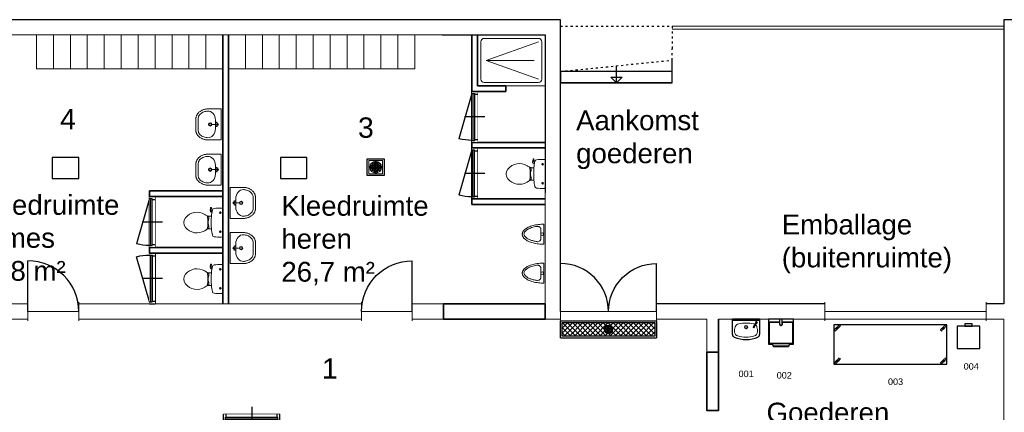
# Model space of a CAD drawing. Header units: millimetres. Extents: x 251300 to 553564, y 2563 to 144710.
# Tile 55 of 57: x 269867 to 287305, y 64532 to 71479. Entities that reach past the tile are written whole.
import ezdxf
from ezdxf.enums import TextEntityAlignment as Align

# ---------------------------------------------------------------- set-up
doc = ezdxf.new("R2010")
doc.units = ezdxf.units.MM
doc.set_wipeout_variables(frame=1)
doc.linetypes.add('ACAD_ISO03W100', pattern=[30, 12, -18])
doc.linetypes.add('HIDDEN', pattern=[9.525, 6.35, -3.175])
doc.layers.add('0 @ 50', color=7, linetype='Continuous')
for name, color, linetype, lineweight in [('APPARAAT1', 2, 'Continuous', 25), ('APPARAAT2', 1, 'Continuous', 20), ('APPARAAT4', 30, 'HIDDEN', 18), ('BWK ALGEMEEN', 1, 'Continuous', 25), ('BWK MUREN', 3, 'Continuous', 35), ('MATEN', 10, 'Continuous', 20), ('POSITIENUMMER', 141, 'Continuous', 20), ('TEKST PS', 10, 'Continuous', 9), ('X-L21_C_buitenwanden', 7, 'Continuous', 30), ('X-L22_C_binnenwand', 7, 'Continuous', 13), ('X-L24_C_trappen hellingen', 30, 'Continuous', 5), ('X-L28_C_eiland bouwlaag', 7, 'Continuous', 30), ('X-L28_C_hoofddraagconstructie', 7, 'Continuous', 30), ('X-L32_C_binnenwandopeningen', 3, 'Continuous', 5), ('X-L74_C_sanitair', 5, 'Continuous', 5), ('X-T22_C_ruimtelabel', 7, 'Continuous', 5)]:
    doc.layers.add(name, color=color, linetype=linetype, lineweight=lineweight)
doc.styles.add('PS', font='arial.ttf')
doc.styles.get("Standard").update_dxf_attribs({"font": 'arial.ttf'})

# ---------------------------------------------------------------- blocks, each defined once
blk = doc.blocks.new('POSITIENUMMER')
at = {"layer": 'POSITIENUMMER', "style": 'PS', "flags": 1}
for tag, p in [('AFMETINGEN', (-1.22, -10.86)), ('OMSCHRIJVING', (-1.22, -14.79)), ('OPMERKINGEN', (-1.22, -18.98))]:
    blk.add_attdef(tag, p, '', height=2.8, dxfattribs=at)
blk.add_wipeout([(-5.03, 0), (-5.03, 0.11), (-5.02, 0.2), (-5, 0.34), (-4.97, 0.48), (-4.93, 0.6), (-4.86, 0.76), (-4.78, 0.92), (-4.69, 1.07), (-4.6, 1.2), (-4.54, 1.27), (-4.48, 1.34), (-4.43, 1.4), (-4.35, 1.49), (-4.26, 1.57), (-4.18, 1.64), (-4.07, 1.73), (-3.91, 1.86), (-3.77, 1.95), (-3.62, 2.05), (-3.49, 2.12), (-3.31, 2.22), (-3.18, 2.29), (-3.02, 2.36), (-2.86, 2.43), (-2.72, 2.48), (-2.53, 2.55), (-2.36, 2.61), (-2.17, 2.66), (-2, 2.71), (-1.73, 2.77), (-1.53, 2.81), (-1.37, 2.84), (-1.13, 2.88), (-0.93, 2.9), (-0.73, 2.92), (-0.52, 2.93), (-0.28, 2.95), (-0.09, 2.95), (0.17, 2.95), (0.35, 2.94), (0.58, 2.93), (0.78, 2.91), (1, 2.89), (1.15, 2.87), (1.32, 2.85), (1.47, 2.82), (1.68, 2.78), (1.88, 2.74), (2.01, 2.7), (2.16, 2.67), (2.37, 2.6), (2.54, 2.55), (2.65, 2.51), (2.78, 2.46), (2.91, 2.41), (3.05, 2.34), (3.21, 2.27), (3.32, 2.22), (3.46, 2.14), (3.61, 2.06), (3.73, 1.98), (3.85, 1.9), (4, 1.79), (4.11, 1.7), (4.21, 1.62), (4.33, 1.5), (4.43, 1.4), (4.53, 1.29), (4.62, 1.17), (4.69, 1.06), (4.77, 0.94), (4.83, 0.83), (4.89, 0.7), (4.93, 0.6), (4.97, 0.47), (4.99, 0.38), (5.02, 0.23), (5.03, 0.13), (5.03, 0.07), (5.03, 0.04), (5.03, -0.07), (5.02, -0.18), (5.02, -0.17), (5.01, -0.3), (4.96, -0.48), (4.92, -0.62), (4.88, -0.73), (4.79, -0.9), (4.74, -0.99), (4.69, -1.08), (4.62, -1.17), (4.52, -1.29), (4.44, -1.39), (4.37, -1.46), (4.28, -1.55), (4.2, -1.63), (4.05, -1.75), (3.95, -1.83), (3.83, -1.91), (3.65, -2.03), (3.52, -2.11), (3.37, -2.19), (3.23, -2.26), (3.12, -2.32), (2.93, -2.4), (2.81, -2.45), (2.67, -2.5), (2.5, -2.56), (2.26, -2.63), (2.12, -2.68), (1.9, -2.73), (1.71, -2.78), (1.55, -2.81), (1.41, -2.83), (1.28, -2.85), (1.11, -2.88), (0.84, -2.91), (0.68, -2.92), (0.46, -2.94), (0.29, -2.95), (0.1, -2.95), (-0.12, -2.95), (-0.33, -2.94), (-0.56, -2.93), (-0.83, -2.91), (-1.09, -2.88), (-1.3, -2.85), (-1.58, -2.8), (-1.83, -2.75), (-2.05, -2.69), (-2.13, -2.67), (-2.15, -2.67), (-2.41, -2.59), (-2.61, -2.52), (-2.79, -2.45), (-2.94, -2.39), (-3.08, -2.33), (-3.25, -2.25), (-3.37, -2.19), (-3.5, -2.12), (-3.64, -2.04), (-3.76, -1.96), (-3.89, -1.87), (-3.97, -1.81), (-4.08, -1.73), (-4.15, -1.67), (-4.32, -1.51), (-4.48, -1.35), (-4.55, -1.26), (-4.64, -1.14), (-4.73, -1), (-4.79, -0.9), (-4.86, -0.77), (-4.91, -0.65), (-4.94, -0.55), (-4.97, -0.44), (-5.01, -0.28), (-5.02, -0.19), (-5.03, -0.07)]).dxf.layer = 'POSITIENUMMER'
at = {"layer": 'POSITIENUMMER'}
blk.add_attdef('POS', text='', height=2.3, dxfattribs=at).set_placement((0, 0), align=Align.MIDDLE)
at = {"layer": 'POSITIENUMMER', "style": 'PS', "flags": 1}
blk.add_attdef('MERK-TYPE', (-1.22, -6.81), '', height=2.8, dxfattribs=at)
blk = doc.blocks.new('DVDVB_32_-S-_Raam')
at = {"linetype": 'Continuous', "lineweight": 13}
blk.add_wipeout([(0, 0.5), (1, 0.5), (1, -0.5), (0, -0.5)], dxfattribs=at)
at = {"color": 1, "linetype": 'ByBlock', "lineweight": -2}
for p, q in [((0, -0.5), (0, 0.5)), ((1, -0.5), (1, 0.5)), ((0, 0), (1, 0))]:
    blk.add_line(p, q, dxfattribs=at)
blk = doc.blocks.new('DVDVB_32_-S-_DubbelDeur')
at = {"linetype": 'Continuous', "lineweight": 13}
blk.add_wipeout([(0, -0.5), (1, -0.5), (1, 0.5), (0, 0.5)], dxfattribs=at)
at = {"color": 0, "linetype": 'ByBlock', "lineweight": -2}
for p, q in [((0, -0.5), (0, 0.5)), ((1, -0.5), (1, 0.5)), ((0, 0), (1, 0))]:
    blk.add_line(p, q, dxfattribs=at)
blk = doc.blocks.new('DVDVB_32_-S-_Deur')
at = {"linetype": 'Continuous', "lineweight": 13}
blk.add_wipeout([(0, -0.5), (1, -0.5), (1, 0.5), (0, 0.5)], dxfattribs=at)
at = {"color": 0, "linetype": 'ByBlock', "lineweight": -2}
for p, q in [((0, -0.5), (0, 0.5)), ((1, -0.5), (1, 0.5)), ((0, 0), (1, 0))]:
    blk.add_line(p, q, dxfattribs=at)
blk = doc.blocks.new('*U21')
at = {"layer": 'BWK ALGEMEEN'}
for p, q in [((0, 0), (1000, 0)), ((0, -100), (1000, -100)), ((965, -100), (63, -329))]:
    blk.add_line(p, q, dxfattribs=at)
blk.add_arc((978, -100), 943, 180, 194.0574, dxfattribs=at)
blk.add_wipeout([(0, -100), (0, 0), (1000, 0), (1000, -100)]).dxf.layer = 'BWK ALGEMEEN'
for p, q in [((0, -100), (0, 0)), ((50, -50), (50, 0)), ((500, 131), (500, -231)), ((950, -50), (950, 0)), ((1000, -100), (1000, 0)), ((35, -50), (965, -50)), ((35, -100), (35, -50)), ((35, -80), (965, -80)), ((965, -100), (965, -50))]:
    blk.add_line(p, q, dxfattribs=at)
blk = doc.blocks.new('*U37')
at = {"layer": 'APPARAAT1'}
blk.add_lwpolyline([(0, -700), (2000, -700), (2000, 0), (0, 0)], close=True, dxfattribs=at)
at = {"layer": 'APPARAAT4'}
for p, q in [((5, -91), (115, -24)), ((1885, -91), (1995, -24)), ((5, -676), (115, -609)), ((1885, -676), (1995, -609))]:
    blk.add_line(p, q, dxfattribs=at)
for points in [[(26, -112), (115, -24), (94, -3), (5, -91)], [(1906, -112), (1995, -24), (1974, -3), (1885, -91)], [(26, -697), (115, -609), (94, -588), (5, -676)], [(1906, -697), (1995, -609), (1974, -588), (1885, -676)]]:
    blk.add_lwpolyline(points, close=True, dxfattribs=at)
blk = doc.blocks.new('handenwasbak')
at = {"layer": 'APPARAAT1'}
for p, q in [((-240, -270), (-240, 0)), ((240, 0), (240, -270))]:
    blk.add_line(p, q, dxfattribs=at)
blk.add_lwpolyline([(240, 0), (-240, 0), (-240, 0), (240, 0)], close=True, dxfattribs=at)
for centre, radius, start, end in [((-190, -270), 50, 180, 246.0264), ((0, 158), 518, 246.0264, 293.9736), ((190, -270), 50, 293.9736, 0)]:
    blk.add_arc(centre, radius, start, end, dxfattribs=at)
at = {"layer": 'APPARAAT2'}
for p, q in [((127, -138), (176, -54)), ((190, -62), (141, -147))]:
    blk.add_line(p, q, dxfattribs=at)
blk.add_lwpolyline([(240, -20), (-240, -20), (-240, -20), (240, -20)], close=True, dxfattribs=at)
for radius in [30, 20]:
    blk.add_circle((0, -138), radius, dxfattribs=at)
for centre, radius, start, end in [((47, -211), 251, 162.2861, 183.3147), ((-115, -159), 80, 101.0046, 162.2861), ((0, -752), 685, 78.9954, 101.0046), ((134, -142), 8.28, 150, 330), ((115, -159), 80, 60.1773, 78.9954), ((183, -58), 17.7, 267.8981, 212.1019), ((115, -159), 80, 17.7139, 48.238), ((183, -58), 8.28, 330, 150), ((-47, -211), 251, 356.6853, 17.7139), ((-123, -220), 80, 183.3147, 251.9422), ((0, 158), 478, 251.9422, 288.0578), ((123, -220), 80, 288.0578, 356.6853)]:
    blk.add_arc(centre, radius, start, end, dxfattribs=at)
blk = doc.blocks.new('tourped')
at = {"layer": 'APPARAAT1'}
for p, q in [((440, 0), (0, 0)), ((0, 0), (0, -440)), ((200, -90), (200, 0)), ((240, -90), (240, 0)), ((440, -440), (440, 0)), ((10, -60), (10, -420)), ((200, -50), (20, -50)), ((420, -50), (240, -50)), ((430, -420), (430, -60)), ((0, -440), (65, -440)), ((20, -430), (420, -430)), ((60, -430), (87, -480)), ((82, -470), (358, -470)), ((87, -480), (353, -480)), ((380, -430), (353, -480)), ((375, -440), (440, -440))]:
    blk.add_line(p, q, dxfattribs=at)
for centre, radius, start, end in [((20, -60), 10, 90, 180), ((220, -90), 20, 180, 0), ((420, -60), 10, 0, 90), ((20, -420), 10, 180, 270), ((420, -420), 10, 270, 0)]:
    blk.add_arc(centre, radius, start, end, dxfattribs=at)
at = {"layer": 'APPARAAT2'}
for p, q in [((15, -60), (15, -420)), ((195, -55), (20, -55)), ((195, -90), (195, -55)), ((420, -55), (245, -55)), ((245, -90), (245, -55)), ((425, -420), (425, -60)), ((20, -425), (420, -425))]:
    blk.add_line(p, q, dxfattribs=at)
for centre, radius, start, end in [((20, -60), 5, 90, 180), ((220, -90), 25, 180, 0), ((420, -60), 5, 0, 90), ((20, -420), 5, 180, 270), ((420, -420), 5, 270, 0)]:
    blk.add_arc(centre, radius, start, end, dxfattribs=at)
blk = doc.blocks.new('*U151')
at = {"layer": 'BWK ALGEMEEN'}
for p, q in [((85, 0), (887, 229)), ((950, 0), (50, 0)), ((950, -100), (50, -100))]:
    blk.add_line(p, q, dxfattribs=at)
blk.add_arc((-28, 0), 943, 0, 14.0574, dxfattribs=at)
blk.add_wipeout([(950, 0), (950, -100), (50, -100), (50, 0)]).dxf.layer = 'BWK ALGEMEEN'
for p, q in [((50, 0), (50, -100)), ((85, 0), (85, -50)), ((500, -231), (500, 131)), ((915, 0), (915, -50)), ((950, 0), (950, -100)), ((915, -20), (85, -20)), ((915, -50), (85, -50)), ((100, -50), (100, -100)), ((900, -50), (900, -100))]:
    blk.add_line(p, q, dxfattribs=at)
blk = doc.blocks.new('DVDVB_74_-S-_Toilet')
at = {"color": 0, "linetype": 'ByBlock', "lineweight": -2}
for p, q in [((248, 0), (-248, 0)), ((-143, -45), (-184, -45)), ((-163, -66), (-163, -24)), ((193, -45), (152, -45)), ((173, -65), (173, -25)), ((-111, -200), (-111, -230)), ((-101, -271), (-101, -250)), ((-101, -250), (-57, -250)), ((-67, -250), (-67, -268)), ((-57, -250), (-57, -267)), ((-57, -255), (-35, -255)), ((-35, -255), (-35, -260)), ((-35, -260), (35, -260)), ((35, -255), (35, -260)), ((57, -255), (35, -255)), ((57, -250), (57, -266)), ((101, -250), (57, -250)), ((67, -250), (67, -267)), ((101, -270), (101, -250)), ((111, -230), (111, -200)), ((178, -192), (183, -206)), ((181, -202), (210, -196)), ((211, -197), (208, -187)), ((262, -216), (210, -224)), ((222, -205), (259, -200)), ((264, -204), (266, -210))]:
    blk.add_line(p, q, dxfattribs=at)
for centre in [(-163, -46), (173, -46)]:
    blk.add_circle(centre, 12, dxfattribs=at)
for centre, radius, start, end in [((-214, -28), 43.4, 141.7698, 181.0192), ((892, -28), 1150, 180, 186.3309), ((-217, -151), 34, 186.3309, 259.2904), ((217, -152), 33.5, 280.7271, 353.6509), ((214, -28), 43.4, 358.9808, 38.2302), ((-893, -28), 1150, 353.6509, 0), ((0, 994), 1200, 259.2904, 264.6981), ((80, -457), 263, 148.9077, 230.8792), ((241, -554), 450, 146.1571, 148.9077), ((-240, -231), 129, 326.1571, 0), ((-101, -292), 20, 96.9358, 142.58), ((0, 992), 1197, 264.6981, 275.3019), ((9, -1192), 926, 84.3005, 96.9358), ((-81, -457), 263, 309.1208, 31.0923), ((99, -290), 20, 37.7817, 84.3005), ((0, 994), 1200, 275.3019, 280.7271), ((240, -231), 129, 180, 213.8429), ((-241, -554), 450, 31.0923, 33.8429), ((207, -200), 25, 195.9272, 278.4779), ((220, -196), 10, 191.8886, 277.2238), ((260, -206), 5, 15.7398, 97.2238), ((261, -212), 5, 278.4779, 15.7398), ((0, -556), 135, 230.8792, 309.1208)]:
    blk.add_arc(centre, radius, start, end, dxfattribs=at)
blk = doc.blocks.new('DVDVB_74_-S-_Urinoir')
at = {"color": 0, "linetype": 'ByBlock', "lineweight": -2}
blk.add_circle((0, -25), 25, dxfattribs=at)
blk.add_open_spline([(177, 0), (0, 0), (-178, 0)], degree=2, dxfattribs=at)
for points, weights, knots in [([(-178, 0), (-178, -380), (0, -380), (177, -380), (177, 0)], [1, 0.707106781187, 1, 0.707106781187, 1], [0, 0, 0, 0.25, 0.25, 0.5, 0.5, 0.5]), ([(-1, -50), (-41, -50), (-81, -50), (-140, -50), (-140, -110), (-141, -111), (-141, -113), (-140, -113), (-140, -113), (-106, -344), (-4, -350)], [1, 1, 1, 0.707106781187, 1, 1, 1, 1, 1, 0.817166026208, 0.992380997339], [0, 0, 0, 0.2, 0.2, 0.4, 0.4, 0.6, 0.6, 0.8, 0.8, 0.9958328, 0.9958328, 0.9958328]), ([(-7, -50), (32, -50), (71, -50), (72, -50), (72, -50), (132, -50), (132, -110), (132, -110), (131, -110), (131, -111), (131, -113), (132, -113), (132, -113), (99, -344), (-4, -350)], [1, 1, 1, 1, 1, 0.707106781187, 1, 1, 1, 1, 1, 1, 1, 0.817166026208, 0.992380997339], [0, 0, 0, 0.1428571, 0.1428571, 0.2857143, 0.2857143, 0.4285714, 0.4285714, 0.5714286, 0.5714286, 0.7142857, 0.7142857, 0.8571429, 0.8571429, 0.9970234, 0.9970234, 0.9970234])]:
    blk.add_rational_spline(points, weights, degree=2, knots=knots, dxfattribs=at)
blk = doc.blocks.new('DVDVB_74_-S-_Wasbak')
at = {"color": 0, "linetype": 'ByBlock', "lineweight": -2}
for p, q in [((-79, -100), (79, -100)), ((0, -65), (-45, -82)), ((-37, -64), (-29, -89)), ((0, -65), (0, -153)), ((0, -65), (45, -82)), ((37, -64), (29, -89))]:
    blk.add_line(p, q, dxfattribs=at)
for centre, radius in [((0, -196), 30), ((0, -66), 17.5), ((0, -196), 20)]:
    blk.add_circle(centre, radius, dxfattribs=at)
blk.add_ellipse((-96, -211), major_axis=(136, 40), ratio=0.751905, start_param=1.224555, end_param=2.997882, dxfattribs=at)
at = {"color": 0, "linetype": 'ByBlock', "lineweight": -2, "extrusion": (0, 0, -1)}
blk.add_ellipse((96, -211), major_axis=(-136, 40), ratio=0.751905, start_param=1.224555, end_param=2.997882, dxfattribs=at)
at = {"color": 0, "linetype": 'ByBlock', "lineweight": -2}
for points in [[(-275, 0), (-275, -118), (-275, -235)], [(275, 0), (0, 0), (-275, 0)], [(275, -236), (275, -118), (275, 0)], [(-92, -451), (0, -450), (91, -450)]]:
    blk.add_open_spline(points, degree=2, dxfattribs=at)
for points in [[(-275, -235), (-270, -456), (-92, -451)], [(91, -450), (270, -456), (275, -236)]]:
    blk.add_rational_spline(points, [1, 0.707108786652, 1], degree=2, dxfattribs=at)
blk.add_rational_spline([(235, -235), (231, -415), (92, -411), (92, -410), (91, -410), (0, -410), (-91, -410), (-92, -410), (-93, -411), (-231, -415), (-235, -235)], [1, 0.707108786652, 1, 1, 1, 1, 1, 1, 1, 0.707108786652, 1], degree=2, knots=[0, 0, 0, 0.2, 0.2, 0.4, 0.4, 0.6, 0.6, 0.8, 0.8, 1, 1, 1], dxfattribs=at)
blk = doc.blocks.new('DVDVB_28_-S-_KolomRechthoek')
at = {"color": 0, "linetype": 'ByBlock', "lineweight": -2}
blk.add_lwpolyline([(0, 0), (1, 0), (1, 1), (0, 1)], close=True, dxfattribs=at)
blk = doc.blocks.new('*U187')
at = {"layer": 'BWK ALGEMEEN'}
for p, q in [((915, 0), (113, 229)), ((50, 0), (950, 0)), ((50, -100), (950, -100))]:
    blk.add_line(p, q, dxfattribs=at)
blk.add_arc((1028, 0), 943, 165.9426, 180, dxfattribs=at)
blk.add_wipeout([(50, 0), (50, -100), (950, -100), (950, 0)]).dxf.layer = 'BWK ALGEMEEN'
for p, q in [((50, 0), (50, -100)), ((85, 0), (85, -50)), ((500, -231), (500, 131)), ((915, 0), (915, -50)), ((950, 0), (950, -100)), ((85, -20), (915, -20)), ((85, -50), (915, -50)), ((100, -50), (100, -100)), ((900, -50), (900, -100))]:
    blk.add_line(p, q, dxfattribs=at)
blk = doc.blocks.new('*U214')
at = {"layer": 'BWK ALGEMEEN', "lineweight": 9}
h = blk.add_hatch(dxfattribs=at)
h.set_pattern_fill('NET', color=256, scale=20, angle=45, style=0)
h.set_pattern_definition([(45, (-11346.43, -8465.86), (-44.90128, 44.90128), []), (135, (-11346.43, -8465.86), (-44.90128, -44.90128), [])])
edge = h.paths.add_edge_path(flags=16)
edge.add_arc((0, -150), 76.024, 0, 360)
h.paths.add_polyline_path([(-819.995, -30), (819.995, -30), (819.995, -270), (-819.995, -270)])
at = {"layer": 'BWK ALGEMEEN'}
for p, q in [((-849.995, -300), (-849.995, 0)), ((-849.995, 0), (849.995, 0)), ((849.995, 0), (849.995, -300)), ((-819.995, -270), (-819.995, -30)), ((-819.995, -30), (819.995, -30)), ((819.995, -30), (819.995, -270)), ((-849.995, -300), (849.995, -300)), ((819.995, -270), (-819.995, -270))]:
    blk.add_line(p, q, dxfattribs=at)
at = {"layer": 'BWK ALGEMEEN', "lineweight": 9}
for centre, radius in [((0, -150), 76.024), ((-54, -123), 9), ((-54, -150), 9), ((-54, -177), 9), ((-27, -96), 9), ((-27, -123), 9), ((-27, -150), 9), ((-27, -177), 9), ((0, -96), 9), ((0, -123), 9), ((0, -150), 9), ((0, -177), 9), ((27, -96), 9), ((27, -123), 9), ((27, -150), 9), ((27, -177), 9), ((54, -123), 9), ((54, -150), 9), ((54, -177), 9), ((-27, -204), 9), ((0, -204), 9), ((27, -204), 9)]:
    blk.add_circle(centre, radius, dxfattribs=at)
blk = doc.blocks.new('schrobput 300x300')
at = {"layer": 'BWK ALGEMEEN'}
for p, q in [((-150, 150), (150, 150)), ((-150, -150), (-150, 150)), ((150, 150), (150, -150)), ((150, -150), (-150, -150))]:
    blk.add_line(p, q, dxfattribs=at)
at = {"layer": 'BWK ALGEMEEN', "lineweight": 15}
for p, q in [((-120, 120), (120, 120)), ((-120, -120), (-120, 120)), ((120, 120), (120, -120)), ((120, -120), (-120, -120))]:
    blk.add_line(p, q, dxfattribs=at)
at = {"layer": 'BWK ALGEMEEN', "lineweight": 9}
for centre, radius in [((0, 0), 104), ((-81, 27), 9), ((-81, 0), 9), ((-54, 54), 9), ((-54, 27), 9), ((-54, 0), 9), ((-27, 81), 9), ((-27, 54), 9), ((-27, 27), 9), ((-27, 0), 9), ((0, 81), 9), ((0, 54), 9), ((0, 27), 9), ((0, 0), 9), ((27, 81), 9), ((27, 54), 9), ((27, 27), 9), ((27, 0), 9), ((54, 54), 9), ((54, 27), 9), ((54, 0), 9), ((81, 27), 9), ((81, 0), 9), ((-81, -27), 9), ((-54, -27), 9), ((-54, -54), 9), ((-27, -27), 9), ((-27, -54), 9), ((-27, -81), 9), ((0, -27), 9), ((0, -54), 9), ((0, -81), 9), ((27, -27), 9), ((27, -54), 9), ((27, -81), 9), ((54, -27), 9), ((54, -54), 9), ((81, -27), 9)]:
    blk.add_circle(centre, radius, dxfattribs=at)

msp = doc.modelspace()

# ---------------------------------------------------------------- linework, layer by layer
for p, q in [((280434.9, 70362.8), (280434.9, 70662.8)), ((281424.9, 70562.8), (279444.9, 70562.8)), ((281424.9, 70362.8), (279444.9, 70362.8))]:
    msp.add_line(p, q)
at = {"linetype": 'ACAD_ISO03W100', "ltscale": 3}
for points in [[(279444.9, 70562.8), (279444.9, 71362.8), (281424.9, 71362.8), (281424.9, 70962.8)], [(279444.9, 70562.8), (281424.9, 70762.8), (281424.9, 70962.8)]]:
    msp.add_lwpolyline(points, dxfattribs=at)
msp.add_lwpolyline([(279444.9, 70562.8), (279444.9, 70362.8), (281424.9, 70362.8), (281424.9, 70762.8)])
msp.add_lwpolyline([(280534.9, 70462.8), (280434.9, 70362.8), (280334.9, 70462.8)], close=True)
at = {"layer": 'APPARAAT1'}
msp.add_lwpolyline([(286471.1, 65658.1), (286871.1, 65658.1), (286871.1, 66058.1), (286471.1, 66058.1)], close=True, dxfattribs=at)
at = {"layer": 'APPARAAT2'}
for p, q in [((279054.9, 71088.8), (278129, 70758.8)), ((279054.9, 70428.8), (278129, 70758.8)), ((278129, 70758.8), (278980.2, 70758.8)), ((277974.9, 70308.8), (279174.9, 70308.8))]:
    msp.add_line(p, q, dxfattribs=at)
for points in [[(270464.9, 71208.8), (270464.9, 70608.8), (270164.9, 70608.8), (270164.9, 71208.8)], [(270764.9, 71208.8), (270764.9, 70608.8), (270464.9, 70608.8), (270464.9, 71208.8)], [(271064.9, 71208.8), (271064.9, 70608.8), (270764.9, 70608.8), (270764.9, 71208.8)], [(271364.9, 71208.8), (271364.9, 70608.8), (271064.9, 70608.8), (271064.9, 71208.8)], [(271664.9, 71208.8), (271664.9, 70608.8), (271364.9, 70608.8), (271364.9, 71208.8)], [(271964.9, 71208.8), (271964.9, 70608.8), (271664.9, 70608.8), (271664.9, 71208.8)], [(272264.9, 71208.8), (272264.9, 70608.8), (271964.9, 70608.8), (271964.9, 71208.8)], [(272564.9, 71208.8), (272564.9, 70608.8), (272264.9, 70608.8), (272264.9, 71208.8)], [(272864.9, 71208.8), (272864.9, 70608.8), (272564.9, 70608.8), (272564.9, 71208.8)], [(273164.9, 71208.8), (273164.9, 70608.8), (272864.9, 70608.8), (272864.9, 71208.8)], [(273464.9, 71208.8), (273464.9, 70608.8), (273164.9, 70608.8), (273164.9, 71208.8)], [(273864.9, 71208.8), (273864.9, 70608.8), (273564.9, 70608.8), (273564.9, 71208.8)], [(274164.9, 71208.8), (274164.9, 70608.8), (273864.9, 70608.8), (273864.9, 71208.8)], [(274464.9, 71208.8), (274464.9, 70608.8), (274164.9, 70608.8), (274164.9, 71208.8)], [(274764.9, 71208.8), (274764.9, 70608.8), (274464.9, 70608.8), (274464.9, 71208.8)], [(275064.9, 71208.8), (275064.9, 70608.8), (274764.9, 70608.8), (274764.9, 71208.8)], [(275364.9, 71208.8), (275364.9, 70608.8), (275064.9, 70608.8), (275064.9, 71208.8)], [(275664.9, 71208.8), (275664.9, 70608.8), (275364.9, 70608.8), (275364.9, 71208.8)], [(275964.9, 71208.8), (275964.9, 70608.8), (275664.9, 70608.8), (275664.9, 71208.8)], [(276264.9, 71208.8), (276264.9, 70608.8), (275964.9, 70608.8), (275964.9, 71208.8)], [(276564.9, 71208.8), (276564.9, 70608.8), (276264.9, 70608.8), (276264.9, 71208.8)], [(276864.9, 71208.8), (276864.9, 70608.8), (276564.9, 70608.8), (276564.9, 71208.8)], [(279174.9, 70308.8), (277974.9, 70308.8), (277974.9, 71208.8), (279174.9, 71208.8)]]:
    msp.add_lwpolyline(points, close=True, dxfattribs=at)
msp.add_lwpolyline([(279054.9, 70368.8), (278094.9, 70368.8, -0.4142136), (278034.9, 70428.8), (278034.9, 71088.8, -0.4142136), (278094.9, 71148.8), (279054.9, 71148.8, -0.4142136), (279114.9, 71088.8), (279114.9, 70428.8, -0.4142136)], format="xyb", close=True, dxfattribs=at)
at = {"layer": 'BWK MUREN'}
for p, q in [((273464.9, 66448.8), (273464.9, 71208.8)), ((273564.9, 71208.8), (273564.9, 66448.8)), ((277874.9, 71208.8), (277874.9, 70208.8)), ((277974.9, 70308.8), (277974.9, 71208.8)), ((278474.9, 70308.8), (277974.9, 70308.8)), ((278474.9, 70208.8), (278474.9, 70308.8)), ((277874.9, 70208.8), (278474.9, 70208.8)), ((277874.9, 69308.8), (279174.9, 69308.8)), ((272164.9, 68448.8), (273464.9, 68448.8)), ((277874.9, 68208.8), (279174.9, 68208.8)), ((272164.9, 67448.8), (273464.9, 67448.8)), ((282244.9, 64565.5), (282244.9, 66178.8)), ((282144.9, 64565.5), (282244.9, 64565.5))]:
    msp.add_line(p, q, dxfattribs=at)
for points in [[(279174.9, 66178.8), (279174.9, 66448.8), (277374.9, 66448.8), (277374.9, 66178.8)], [(282244.9, 65595.8), (282034.7, 65595.8), (282034.7, 64565.5), (282244.9, 64565.5)]]:
    msp.add_lwpolyline(points, close=True, dxfattribs=at)
at = {"layer": 'X-L21_C_buitenwanden'}
for p, q in [((279444.9, 71478.8), (262184.9, 71478.8)), ((279444.9, 66448.8), (279444.9, 71478.8)), ((297874.9, 71478.8), (287294.9, 71478.8)), ((287294.9, 71478.8), (287294.9, 66448.8))]:
    msp.add_line(p, q, dxfattribs=at)
at = {"layer": 'X-L22_C_binnenwand'}
for p, q in [((277349.9, 71208.8), (265654.9, 71208.8)), ((279174.9, 66448.8), (279174.9, 68418.8)), ((267464.9, 66448.8), (277374.9, 66448.8)), ((274949.9, 66178.8), (267464.9, 66178.8)), ((277374.9, 66178.8), (274949.9, 66178.8)), ((282034.9, 66178.8), (279174.9, 66178.8)), ((287294.9, 58278.8), (287294.9, 66178.8)), ((287294.9, 61398.8), (287294.9, 66178.8))]:
    msp.add_line(p, q, dxfattribs=at)
msp.add_lwpolyline([(282034.9, 66178.8), (282034.9, 65595.8), (282244.9, 65595.8), (282244.9, 66178.8)], dxfattribs=at)
at = {"layer": 'X-L24_C_trappen hellingen'}
for p, q in [((281424.9, 71362.8), (287294.9, 71362.8)), ((281424.9, 71312.8), (287294.9, 71312.8))]:
    msp.add_line(p, q, dxfattribs=at)
at = {"layer": 'X-L28_C_eiland bouwlaag'}
for p, q in [((277349.9, 71208.8), (279174.9, 71208.8)), ((279174.9, 71208.8), (279174.9, 68418.8))]:
    msp.add_line(p, q, dxfattribs=at)

# ---------------------------------------------------------------- block references
at = {"layer": '0 @ 50', "xscale": 50, "yscale": 50, "zscale": 50}
for p, values in [((286718.9, 65344.5), {'POS': '004'}), ((282732.5, 65212.3), {'POS': '001'}), ((283407.8, 65186.6), {'POS': '002'}), ((285378.8, 65073.5), {'POS': '003'})]:
    msp.add_blockref('POSITIENUMMER', p, dxfattribs=at).add_auto_attribs(values)
at = {"layer": 'APPARAAT2'}
msp.add_blockref('handenwasbak', (282731.4, 66178.8), dxfattribs=at)
at = {"layer": 'BWK ALGEMEEN', "xscale": -1, "rotation": 90}
msp.add_blockref('*U151', (277874.9, 69258.8), dxfattribs=at)
at = {"layer": 'BWK ALGEMEEN'}
msp.add_blockref('*U21', (273476.9, 64498.8), dxfattribs=at)
at = {"layer": 'MATEN'}
msp.add_blockref('schrobput 300x300', (276172.3, 68869.2), dxfattribs=at)
at = {"layer": 'X-L22_C_binnenwand'}
msp.add_blockref('tourped', (283129, 66178.8), dxfattribs=at)
at = {"layer": 'X-L28_C_hoofddraagconstructie', "xscale": 470, "yscale": 370}
for p in [(270444.9, 68668.8), (274484.9, 68668.8)]:
    msp.add_blockref('DVDVB_28_-S-_KolomRechthoek', p, dxfattribs=at)
at = {"layer": 'X-L32_C_binnenwandopeningen', "xscale": 2859.99, "yscale": 330}
msp.add_blockref('DVDVB_32_-S-_Raam', (284124.9, 66313.8), dxfattribs=at)
at = {"layer": 'X-L74_C_sanitair'}
for name, p, xscale, yscale, rotation in [('DVDVB_74_-S-_Wasbak', (273436.8, 69625.8), -0.9999983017, 0.9999983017, 270), ('DVDVB_74_-S-_Wasbak', (273436.8, 68825.8), -0.9999983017, 0.9999983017, 270), ('DVDVB_74_-S-_Toilet', (279174.9, 68749.6), -0.9999703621, 0.9999703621, 270), ('DVDVB_74_-S-_Wasbak', (273593, 68237.5), 0.9999983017, 0.9999983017, 90), ('DVDVB_74_-S-_Toilet', (273464.9, 67889.6), -0.9999703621, 0.9999703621, 270), ('DVDVB_74_-S-_Urinoir', (279148.3, 67682.7), 0.9999983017, 0.9999983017, 270), ('DVDVB_74_-S-_Wasbak', (273593, 67437.5), 0.9999983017, 0.9999983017, 90), ('DVDVB_74_-S-_Toilet', (273464.9, 66889.6), -0.9999703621, 0.9999703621, 270), ('DVDVB_74_-S-_Urinoir', (279148.3, 66995.3), 0.9999983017, 0.9999983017, 270)]:
    msp.add_blockref(name, p, dxfattribs=dict(at, xscale=xscale, yscale=yscale, rotation=rotation))

# ---------------------------------------------------------------- texts
at = {"layer": 'TEKST PS', "char_height": 350, "attachment_point": 1, "style": 'PS'}
for s, insert, width in [('Aankomst \\Pgoederen', (279722.1, 69873.3), 3500.981), ('Kleedruimte dames\\P25,8 m²', (269024.7, 68376.6), 3500.981), ('Kleedruimte heren\\P26,7 m²', (274501.2, 68360.5), 3500.981), ('Emballage (buitenruimte)', (283363.3, 68029.8), 3500.981), ('Goederen ontvangst \\P24 m²', (283094, 64702.1), 2416.453)]:
    msp.add_mtext(s, dxfattribs=dict(at, insert=insert, width=width))
at = {"layer": 'X-T22_C_ruimtelabel'}
for s, p in [('4', (270722.4, 69718.9)), ('3', (275998.3, 69569.7)), ('1', (275361.1, 65307.6))]:
    msp.add_text(s, height=360, dxfattribs=at).set_placement(p, align=Align.MIDDLE_CENTER)

# ---------------------------------------------------------------- next in the draw order: linework, layer by layer
at = {"layer": 'BWK MUREN'}
for p, q in [((277874.9, 69308.8), (277874.9, 69208.8)), ((277874.9, 69208.8), (279174.9, 69208.8)), ((277874.9, 68308.8), (279174.9, 68308.8)), ((277874.9, 68308.8), (277874.9, 68208.8))]:
    msp.add_line(p, q, dxfattribs=at)
at = {"layer": 'X-L21_C_buitenwanden'}
msp.add_line((287294.9, 66448.8), (279444.9, 66448.8), dxfattribs=at)
at = {"layer": 'X-L22_C_binnenwand'}
msp.add_line((287294.9, 66178.8), (282244.9, 66178.8), dxfattribs=at)

# ---------------------------------------------------------------- next in the draw order: block references
at = {"layer": 'BWK ALGEMEEN', "xscale": -1, "rotation": 90}
msp.add_blockref('*U187', (272164.9, 67398.8), dxfattribs=at)
at = {"layer": 'X-L32_C_binnenwandopeningen', "xscale": 899.99, "yscale": 330, "rotation": 180}
for p in [(270914.4, 66313.8), (276819.9, 66313.8)]:
    msp.add_blockref('DVDVB_32_-S-_Deur', p, dxfattribs=at)

# ---------------------------------------------------------------- next in the draw order: linework, layer by layer
at = {"color": 0, "linetype": 'ByBlock', "lineweight": -2}
for p, q in [((270014.4, 66313.8), (270014.4, 67213.8)), ((276819.9, 66313.8), (276819.9, 67213.8))]:
    msp.add_line(p, q, dxfattribs=at)
msp.add_ellipse((270014.4, 66313.8), major_axis=(-636.4, 636.4), ratio=1, start_param=3.9269908, end_param=5.4977871, dxfattribs=at)
at = {"color": 0, "linetype": 'ByBlock', "lineweight": -2, "extrusion": (0, 0, -1)}
msp.add_ellipse((276819.9, 66313.8), major_axis=(636.4, 636.4), ratio=1, start_param=3.9269908, end_param=5.4977871, dxfattribs=at)
at = {"layer": 'BWK MUREN'}
for p, q in [((272164.9, 67448.8), (272164.9, 67348.8)), ((272164.9, 67348.8), (273464.9, 67348.8))]:
    msp.add_line(p, q, dxfattribs=at)
at = {"layer": 'X-L22_C_binnenwand'}
msp.add_lwpolyline([(267464.9, 69108.8), (267464.9, 66448.8), (270014.4, 66448.8), (270014.4, 66178.8), (267464.9, 66178.8), (267464.9, 65858.8), (267354.9, 65858.8), (267354.9, 66448.8), (267364.9, 66448.8), (267364.9, 69108.8)], dxfattribs=at)

# ---------------------------------------------------------------- next in the draw order: block references
at = {"layer": 'BWK ALGEMEEN', "xscale": -1, "rotation": 90}
msp.add_blockref('*U151', (277875.9, 70258.8), dxfattribs=at)
at = {"layer": 'X-L32_C_binnenwandopeningen', "yscale": 330}
for name, p, xscale in [('DVDVB_32_-S-_DubbelDeur', (279444.9, 66313.8), 1699.99), ('DVDVB_32_-S-_Raam', (284124.9, 66313.8), 2859.99)]:
    msp.add_blockref(name, p, dxfattribs=dict(at, xscale=xscale))

# ---------------------------------------------------------------- next in the draw order: linework, layer by layer
at = {"color": 0, "linetype": 'ByBlock', "lineweight": -2}
for p, q in [((279444.9, 66313.8), (279444.9, 67163.8)), ((281144.9, 66313.8), (281144.9, 67163.8))]:
    msp.add_line(p, q, dxfattribs=at)
msp.add_ellipse((279444.9, 66313.8), major_axis=(601, 601), ratio=1, start_param=5.4977871, end_param=7.0685835, dxfattribs=at)
at = {"color": 0, "linetype": 'ByBlock', "lineweight": -2, "extrusion": (0, 0, -1)}
msp.add_ellipse((281144.9, 66313.8), major_axis=(-601, 601), ratio=1, start_param=5.4977871, end_param=7.0685835, dxfattribs=at)
at = {"layer": 'APPARAAT1'}
msp.add_lwpolyline([(286606.1, 66058.1), (286736.1, 66058.1), (286736.1, 66100.3), (286606.1, 66100.3)], close=True, dxfattribs=at)
at = {"layer": 'X-L22_C_binnenwand'}
msp.add_line((287294.9, 66178.8), (282244.9, 66178.8), dxfattribs=at)

# ---------------------------------------------------------------- next in the draw order: block references
msp.add_blockref('*U37', (284287.1, 66082.1))
at = {"layer": 'APPARAAT2'}
msp.add_blockref('*U214', (280294.9, 66148.8), dxfattribs=at)
at = {"layer": 'BWK ALGEMEEN', "xscale": -1, "rotation": 90}
msp.add_blockref('*U151', (272164.9, 68398.8), dxfattribs=at)

# ---------------------------------------------------------------- next in the draw order: linework, layer by layer
at = {"layer": 'BWK MUREN'}
msp.add_line((272164.9, 68348.8), (273464.9, 68348.8), dxfattribs=at)
msp.add_lwpolyline([(272164.9, 68348.8), (272164.9, 68448.8)], dxfattribs=at)

doc.saveas('drawing.dxf')
